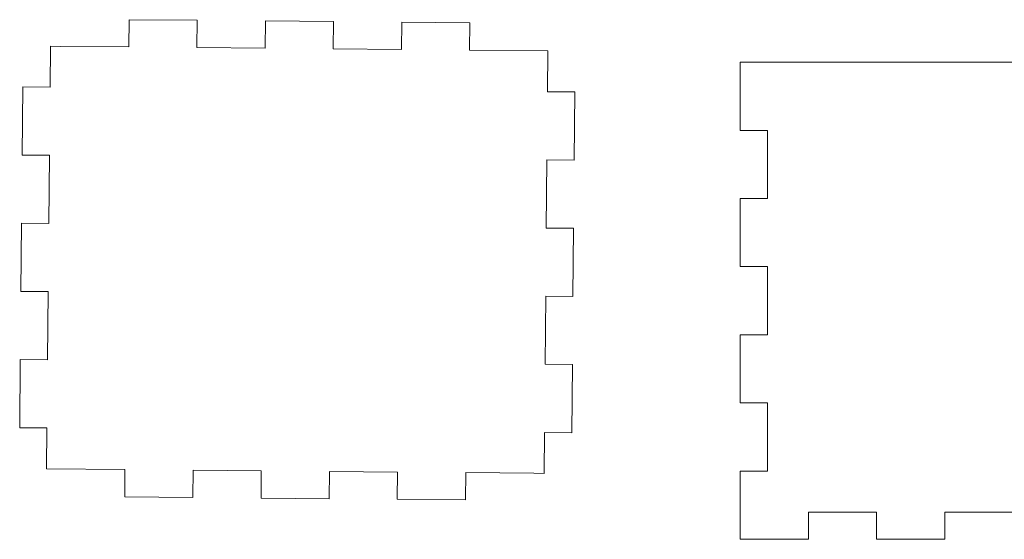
# Model space of a CAD drawing. Header units: millimetres. Extents: x -3260 to 608, y -1134 to 899.
# Tile 12 of 256: x -268 to -124, y -515 to -438. Entities that reach past the tile are written whole.
import ezdxf

# ---------------------------------------------------------------- set-up
doc = ezdxf.new("R2010")
doc.units = ezdxf.units.MM
doc.header["$MEASUREMENT"] = 0
doc.layers.add('Layer 1', color=7, linetype='Continuous')

msp = doc.modelspace()

# ---------------------------------------------------------------- linework, layer by layer
at = {"layer": 'Layer 1', "color": 1, "lineweight": 0}
for points, knots in [([(-190.613, -443.0171), (-190.613, -443.0171), (-202.1126, -442.9119), (-202.1126, -442.9119), (-202.1126, -442.9119), (-202.1126, -442.9119), (-202.076, -438.912), (-202.076, -438.912), (-202.076, -438.912), (-202.076, -438.912), (-212.0755, -438.8205), (-212.0755, -438.8205), (-212.0755, -438.8205), (-212.0755, -438.8205), (-212.1121, -442.8204), (-212.1121, -442.8204), (-212.1121, -442.8204), (-212.1121, -442.8204), (-222.1117, -442.7289), (-222.1117, -442.7289), (-222.1117, -442.7289), (-222.1117, -442.7289), (-222.0751, -438.729), (-222.0751, -438.729), (-222.0751, -438.729), (-222.0751, -438.729), (-232.0747, -438.6375), (-232.0747, -438.6375), (-232.0747, -438.6375), (-232.0747, -438.6375), (-232.1113, -442.6374), (-232.1113, -442.6374), (-232.1113, -442.6374), (-232.1113, -442.6374), (-242.1109, -442.5459), (-242.1109, -442.5459), (-242.1109, -442.5459), (-242.1109, -442.5459), (-242.0743, -438.5461), (-242.0743, -438.5461), (-242.0743, -438.5461), (-242.0743, -438.5461), (-252.0739, -438.4546), (-252.0739, -438.4546), (-252.0739, -438.4546), (-252.0739, -438.4546), (-252.1105, -442.4544), (-252.1105, -442.4544), (-252.1105, -442.4544), (-252.1105, -442.4544), (-262.11, -442.3629), (-262.11, -442.3629), (-262.11, -442.3629), (-262.11, -442.3629), (-263.61, -442.3492), (-263.61, -442.3492), (-263.61, -442.3492), (-263.61, -442.3492), (-263.6649, -448.3489), (-263.6649, -448.3489), (-263.6649, -448.3489), (-263.6649, -448.3489), (-267.6647, -448.3123), (-267.6647, -448.3123), (-267.6647, -448.3123), (-267.6647, -448.3123), (-267.7562, -458.3119), (-267.7562, -458.3119), (-267.7562, -458.3119), (-267.7562, -458.3119), (-263.7564, -458.3485), (-263.7564, -458.3485), (-263.7564, -458.3485), (-263.7564, -458.3485), (-263.8478, -468.3481), (-263.8478, -468.3481), (-263.8478, -468.3481), (-263.8478, -468.3481), (-267.8477, -468.3115), (-267.8477, -468.3115), (-267.8477, -468.3115), (-267.8477, -468.3115), (-267.9392, -478.3111), (-267.9392, -478.3111), (-267.9392, -478.3111), (-267.9392, -478.3111), (-263.9393, -478.3477), (-263.9393, -478.3477), (-263.9393, -478.3477), (-263.9393, -478.3477), (-264.0308, -488.3473), (-264.0308, -488.3473), (-264.0308, -488.3473), (-264.0308, -488.3473), (-268.0307, -488.3107), (-268.0307, -488.3107), (-268.0307, -488.3107), (-268.0307, -488.3107), (-268.1221, -498.3102), (-268.1221, -498.3102), (-268.1221, -498.3102), (-268.1221, -498.3102), (-264.1223, -498.3468), (-264.1223, -498.3468), (-264.1223, -498.3468), (-264.1223, -498.3468), (-264.1772, -504.3466), (-264.1772, -504.3466), (-264.1772, -504.3466), (-264.1772, -504.3466), (-252.6777, -504.4518), (-252.6777, -504.4518), (-252.6777, -504.4518), (-252.6777, -504.4518), (-252.7143, -508.4516), (-252.7143, -508.4516), (-252.7143, -508.4516), (-252.7143, -508.4516), (-242.7147, -508.5431), (-242.7147, -508.5431), (-242.7147, -508.5431), (-242.7147, -508.5431), (-242.6781, -504.5433), (-242.6781, -504.5433), (-242.6781, -504.5433), (-242.6781, -504.5433), (-232.6785, -504.6348), (-232.6785, -504.6348), (-232.6785, -504.6348), (-232.6785, -504.6348), (-232.7151, -508.6346), (-232.7151, -508.6346), (-232.7151, -508.6346), (-232.7151, -508.6346), (-222.7155, -508.7261), (-222.7155, -508.7261), (-222.7155, -508.7261), (-222.7155, -508.7261), (-222.679, -504.7263), (-222.679, -504.7263), (-222.679, -504.7263), (-222.679, -504.7263), (-212.6794, -504.8178), (-212.6794, -504.8178), (-212.6794, -504.8178), (-212.6794, -504.8178), (-212.716, -508.8176), (-212.716, -508.8176), (-212.716, -508.8176), (-212.716, -508.8176), (-202.7164, -508.9091), (-202.7164, -508.9091), (-202.7164, -508.9091), (-202.7164, -508.9091), (-202.6798, -504.9092), (-202.6798, -504.9092), (-202.6798, -504.9092), (-202.6798, -504.9092), (-192.6802, -505.0007), (-192.6802, -505.0007), (-192.6802, -505.0007), (-192.6802, -505.0007), (-191.1803, -505.0145), (-191.1803, -505.0145), (-191.1803, -505.0145), (-191.1803, -505.0145), (-191.1254, -499.0147), (-191.1254, -499.0147), (-191.1254, -499.0147), (-191.1254, -499.0147), (-187.1255, -499.0513), (-187.1255, -499.0513), (-187.1255, -499.0513), (-187.1255, -499.0513), (-187.0341, -489.0517), (-187.0341, -489.0517), (-187.0341, -489.0517), (-187.0341, -489.0517), (-191.0339, -489.0151), (-191.0339, -489.0151), (-191.0339, -489.0151), (-191.0339, -489.0151), (-190.9424, -479.0156), (-190.9424, -479.0156), (-190.9424, -479.0156), (-190.9424, -479.0156), (-186.9426, -479.0521), (-186.9426, -479.0521), (-186.9426, -479.0521), (-186.9426, -479.0521), (-186.8511, -469.0526), (-186.8511, -469.0526), (-186.8511, -469.0526), (-186.8511, -469.0526), (-190.8509, -469.016), (-190.8509, -469.016), (-190.8509, -469.016), (-190.8509, -469.016), (-190.7594, -459.0164), (-190.7594, -459.0164), (-190.7594, -459.0164), (-190.7594, -459.0164), (-186.7596, -459.053), (-186.7596, -459.053), (-186.7596, -459.053), (-186.7596, -459.053), (-186.6681, -449.0534), (-186.6681, -449.0534), (-186.6681, -449.0534), (-186.6681, -449.0534), (-190.6679, -449.0168), (-190.6679, -449.0168), (-190.6679, -449.0168), (-190.6679, -449.0168), (-190.613, -443.0171), (-190.613, -443.0171)], [0, 0, 0, 0, 0.01818182, 0.01818182, 0.01818182, 0.01818182, 0.03636364, 0.03636364, 0.03636364, 0.03636364, 0.05454545, 0.05454545, 0.05454545, 0.05454545, 0.07272727, 0.07272727, 0.07272727, 0.07272727, 0.09090909, 0.09090909, 0.09090909, 0.09090909, 0.10909091, 0.10909091, 0.10909091, 0.10909091, 0.12727273, 0.12727273, 0.12727273, 0.12727273, 0.14545455, 0.14545455, 0.14545455, 0.14545455, 0.16363636, 0.16363636, 0.16363636, 0.16363636, 0.18181818, 0.18181818, 0.18181818, 0.18181818, 0.2, 0.2, 0.2, 0.2, 0.21818182, 0.21818182, 0.21818182, 0.21818182, 0.23636364, 0.23636364, 0.23636364, 0.23636364, 0.25454545, 0.25454545, 0.25454545, 0.25454545, 0.27272727, 0.27272727, 0.27272727, 0.27272727, 0.29090909, 0.29090909, 0.29090909, 0.29090909, 0.30909091, 0.30909091, 0.30909091, 0.30909091, 0.32727273, 0.32727273, 0.32727273, 0.32727273, 0.34545455, 0.34545455, 0.34545455, 0.34545455, 0.36363636, 0.36363636, 0.36363636, 0.36363636, 0.38181818, 0.38181818, 0.38181818, 0.38181818, 0.4, 0.4, 0.4, 0.4, 0.41818182, 0.41818182, 0.41818182, 0.41818182, 0.43636364, 0.43636364, 0.43636364, 0.43636364, 0.45454545, 0.45454545, 0.45454545, 0.45454545, 0.47272727, 0.47272727, 0.47272727, 0.47272727, 0.49090909, 0.49090909, 0.49090909, 0.49090909, 0.50909091, 0.50909091, 0.50909091, 0.50909091, 0.52727273, 0.52727273, 0.52727273, 0.52727273, 0.54545455, 0.54545455, 0.54545455, 0.54545455, 0.56363636, 0.56363636, 0.56363636, 0.56363636, 0.58181818, 0.58181818, 0.58181818, 0.58181818, 0.6, 0.6, 0.6, 0.6, 0.61818182, 0.61818182, 0.61818182, 0.61818182, 0.63636364, 0.63636364, 0.63636364, 0.63636364, 0.65454545, 0.65454545, 0.65454545, 0.65454545, 0.67272727, 0.67272727, 0.67272727, 0.67272727, 0.69090909, 0.69090909, 0.69090909, 0.69090909, 0.70909091, 0.70909091, 0.70909091, 0.70909091, 0.72727273, 0.72727273, 0.72727273, 0.72727273, 0.74545455, 0.74545455, 0.74545455, 0.74545455, 0.76363636, 0.76363636, 0.76363636, 0.76363636, 0.78181818, 0.78181818, 0.78181818, 0.78181818, 0.8, 0.8, 0.8, 0.8, 0.81818182, 0.81818182, 0.81818182, 0.81818182, 0.83636364, 0.83636364, 0.83636364, 0.83636364, 0.85454545, 0.85454545, 0.85454545, 0.85454545, 0.87272727, 0.87272727, 0.87272727, 0.87272727, 0.89090909, 0.89090909, 0.89090909, 0.89090909, 0.90909091, 0.90909091, 0.90909091, 0.90909091, 0.92727273, 0.92727273, 0.92727273, 0.92727273, 0.94545455, 0.94545455, 0.94545455, 0.94545455, 0.96363636, 0.96363636, 0.96363636, 0.96363636, 1, 1, 1, 1]), ([(-162.3928, -444.6876), (-162.3928, -444.6876), (-162.3928, -454.6876), (-162.3928, -454.6876), (-162.3928, -454.6876), (-162.3928, -454.6876), (-158.3928, -454.6876), (-158.3928, -454.6876), (-158.3928, -454.6876), (-158.3928, -454.6876), (-158.3928, -464.6876), (-158.3928, -464.6876), (-158.3928, -464.6876), (-158.3928, -464.6876), (-162.3928, -464.6876), (-162.3928, -464.6876), (-162.3928, -464.6876), (-162.3928, -464.6876), (-162.3928, -474.6876), (-162.3928, -474.6876), (-162.3928, -474.6876), (-162.3928, -474.6876), (-158.3928, -474.6876), (-158.3928, -474.6876), (-158.3928, -474.6876), (-158.3928, -474.6876), (-158.3928, -484.6876), (-158.3928, -484.6876), (-158.3928, -484.6876), (-158.3928, -484.6876), (-162.3928, -484.6876), (-162.3928, -484.6876), (-162.3928, -484.6876), (-162.3928, -484.6876), (-162.3928, -494.6876), (-162.3928, -494.6876), (-162.3928, -494.6876), (-162.3928, -494.6876), (-158.3928, -494.6876), (-158.3928, -494.6876), (-158.3928, -494.6876), (-158.3928, -494.6876), (-158.3928, -504.6876), (-158.3928, -504.6876), (-158.3928, -504.6876), (-158.3928, -504.6876), (-162.3928, -504.6876), (-162.3928, -504.6876), (-162.3928, -504.6876), (-162.3928, -504.6876), (-162.3928, -514.6876), (-162.3928, -514.6876), (-162.3928, -514.6876), (-162.3928, -514.6876), (-152.3928, -514.6876), (-152.3928, -514.6876), (-152.3928, -514.6876), (-152.3928, -514.6876), (-152.3928, -510.6876), (-152.3928, -510.6876), (-152.3928, -510.6876), (-152.3928, -510.6876), (-142.3928, -510.6876), (-142.3928, -510.6876), (-142.3928, -510.6876), (-142.3928, -510.6876), (-142.3928, -514.6876), (-142.3928, -514.6876), (-142.3928, -514.6876), (-142.3928, -514.6876), (-132.3928, -514.6876), (-132.3928, -514.6876), (-132.3928, -514.6876), (-132.3928, -514.6876), (-132.3928, -510.6876), (-132.3928, -510.6876), (-132.3928, -510.6876), (-132.3928, -510.6876), (-122.3928, -510.6876), (-122.3928, -510.6876), (-122.3928, -510.6876), (-122.3928, -510.6876), (-122.3928, -514.6876), (-122.3928, -514.6876), (-122.3928, -514.6876), (-122.3928, -514.6876), (-112.3928, -514.6876), (-112.3928, -514.6876), (-112.3928, -514.6876), (-112.3928, -514.6876), (-112.3928, -510.6876), (-112.3928, -510.6876), (-112.3928, -510.6876), (-112.3928, -510.6876), (-102.3928, -510.6876), (-102.3928, -510.6876), (-102.3928, -510.6876), (-102.3928, -510.6876), (-102.3928, -514.6876), (-102.3928, -514.6876), (-102.3928, -514.6876), (-102.3928, -514.6876), (-92.3928, -514.6876), (-92.3928, -514.6876), (-92.3928, -514.6876), (-92.3928, -514.6876), (-92.3928, -504.6876), (-92.3928, -504.6876), (-92.3928, -504.6876), (-92.3928, -504.6876), (-96.3928, -504.6876), (-96.3928, -504.6876), (-96.3928, -504.6876), (-96.3928, -504.6876), (-96.3928, -494.6876), (-96.3928, -494.6876), (-96.3928, -494.6876), (-96.3928, -494.6876), (-92.3928, -494.6876), (-92.3928, -494.6876), (-92.3928, -494.6876), (-92.3928, -494.6876), (-92.3928, -484.6876), (-92.3928, -484.6876), (-92.3928, -484.6876), (-92.3928, -484.6876), (-96.3928, -484.6876), (-96.3928, -484.6876), (-96.3928, -484.6876), (-96.3928, -484.6876), (-96.3928, -474.6876), (-96.3928, -474.6876), (-96.3928, -474.6876), (-96.3928, -474.6876), (-92.3928, -474.6876), (-92.3928, -474.6876), (-92.3928, -474.6876), (-92.3928, -474.6876), (-92.3928, -464.6876), (-92.3928, -464.6876), (-92.3928, -464.6876), (-92.3928, -464.6876), (-96.3928, -464.6876), (-96.3928, -464.6876), (-96.3928, -464.6876), (-96.3928, -464.6876), (-96.3928, -454.6876), (-96.3928, -454.6876), (-96.3928, -454.6876), (-96.3928, -454.6876), (-92.3928, -454.6876), (-92.3928, -454.6876), (-92.3928, -454.6876), (-92.3928, -454.6876), (-92.3928, -444.6876), (-92.3928, -444.6876), (-92.3928, -444.6876), (-92.3928, -444.6876), (-162.3928, -444.6876), (-162.3928, -444.6876)], [0, 0, 0, 0, 0.02439024, 0.02439024, 0.02439024, 0.02439024, 0.04878049, 0.04878049, 0.04878049, 0.04878049, 0.07317073, 0.07317073, 0.07317073, 0.07317073, 0.09756098, 0.09756098, 0.09756098, 0.09756098, 0.12195122, 0.12195122, 0.12195122, 0.12195122, 0.14634146, 0.14634146, 0.14634146, 0.14634146, 0.17073171, 0.17073171, 0.17073171, 0.17073171, 0.19512195, 0.19512195, 0.19512195, 0.19512195, 0.2195122, 0.2195122, 0.2195122, 0.2195122, 0.24390244, 0.24390244, 0.24390244, 0.24390244, 0.26829268, 0.26829268, 0.26829268, 0.26829268, 0.29268293, 0.29268293, 0.29268293, 0.29268293, 0.31707317, 0.31707317, 0.31707317, 0.31707317, 0.34146341, 0.34146341, 0.34146341, 0.34146341, 0.36585366, 0.36585366, 0.36585366, 0.36585366, 0.3902439, 0.3902439, 0.3902439, 0.3902439, 0.41463415, 0.41463415, 0.41463415, 0.41463415, 0.43902439, 0.43902439, 0.43902439, 0.43902439, 0.46341463, 0.46341463, 0.46341463, 0.46341463, 0.48780488, 0.48780488, 0.48780488, 0.48780488, 0.51219512, 0.51219512, 0.51219512, 0.51219512, 0.53658537, 0.53658537, 0.53658537, 0.53658537, 0.56097561, 0.56097561, 0.56097561, 0.56097561, 0.58536585, 0.58536585, 0.58536585, 0.58536585, 0.6097561, 0.6097561, 0.6097561, 0.6097561, 0.63414634, 0.63414634, 0.63414634, 0.63414634, 0.65853659, 0.65853659, 0.65853659, 0.65853659, 0.68292683, 0.68292683, 0.68292683, 0.68292683, 0.70731707, 0.70731707, 0.70731707, 0.70731707, 0.73170732, 0.73170732, 0.73170732, 0.73170732, 0.75609756, 0.75609756, 0.75609756, 0.75609756, 0.7804878, 0.7804878, 0.7804878, 0.7804878, 0.80487805, 0.80487805, 0.80487805, 0.80487805, 0.82926829, 0.82926829, 0.82926829, 0.82926829, 0.85365854, 0.85365854, 0.85365854, 0.85365854, 0.87804878, 0.87804878, 0.87804878, 0.87804878, 0.90243902, 0.90243902, 0.90243902, 0.90243902, 0.92682927, 0.92682927, 0.92682927, 0.92682927, 0.95121951, 0.95121951, 0.95121951, 0.95121951, 1, 1, 1, 1])]:
    msp.add_open_spline(points, degree=3, knots=knots, dxfattribs=at)

doc.saveas('drawing.dxf')
